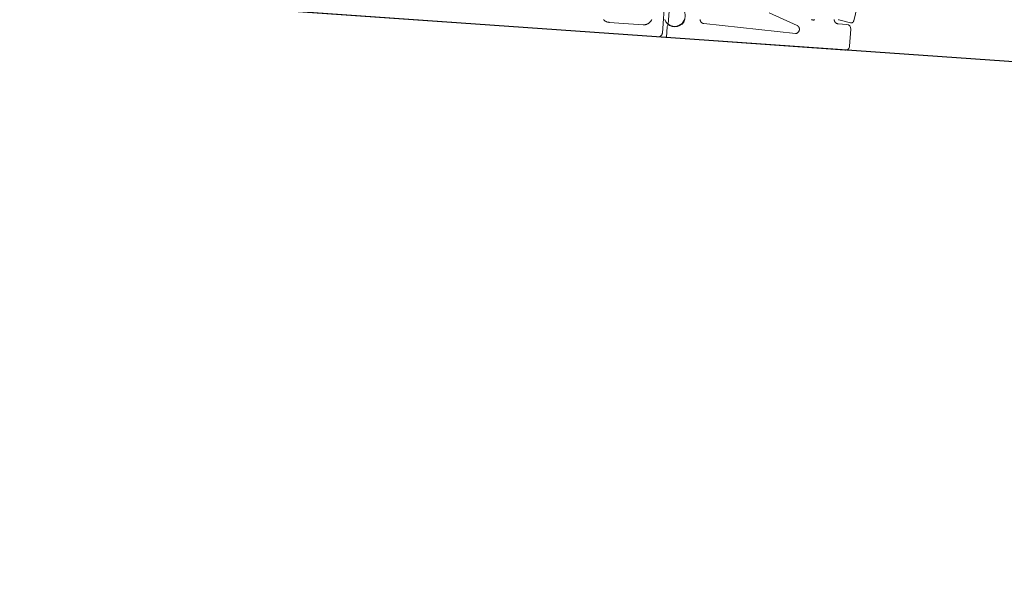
# Model space of a CAD drawing. Header units: metres. Extents: x 63115 to 703450, y -261936 to -53969.
# Tile 62 of 256: x 161131 to 161246, y -144142 to -144077. Entities that reach past the tile are written whole.
import ezdxf

# ---------------------------------------------------------------- set-up
doc = ezdxf.new("R2010")
doc.units = ezdxf.units.M
doc.layers.add('_01Hulplijnen', color=6, linetype='Continuous', plot=False)
for name, color, linetype in [('_02Binnenwanden', 2, 'Continuous'), ('_03-PROJECTION', 1, 'Continuous'), ('LAYER98', 7, 'Continuous')]:
    doc.layers.add(name, color=color, linetype=linetype)

# ---------------------------------------------------------------- blocks, each defined once
blk = doc.blocks.new('ruit_950x8')
at = {"layer": '_01Hulplijnen'}
blk.add_lwpolyline([(0, 0), (950, 0), (950, 8), (0, 8)], close=True, dxfattribs=at)
blk = doc.blocks.new('schuco ruit')
at = {"layer": 'LAYER98', "color": 7, "linetype": 'Continuous', "lineweight": 9}
for points in [[(874.55, -1.35), (873.97, 2.2)], [(876.33, -1.32), (876.31, -1.33), (876.3, -1.33)], [(879.51, -1.54), (879.48, -1.55), (879.45, -1.56), (879.43, -1.56), (879.4, -1.57), (879.37, -1.57), (879.34, -1.57), (879.32, -1.57), (879.29, -1.57), (879.26, -1.57), (879.23, -1.56), (879.21, -1.56), (879.18, -1.55), (879.16, -1.54), (879.13, -1.53), (879.11, -1.52)], [(881.12, -2.34), (884.51, -1.1)], [(894.3, -2.57), (894.41, -2.86), (894.6, -3.11), (894.84, -3.31), (895.12, -3.44), (895.43, -3.5), (895.74, -3.48), (896.04, -3.39), (896.31, -3.22), (896.31, -3.22), (896.52, -2.99), (896.67, -2.72)], [(896.05, -3.34), (895.99, -3.37), (895.93, -3.39), (895.86, -3.41), (895.8, -3.43), (895.73, -3.44), (895.66, -3.45), (895.6, -3.46), (895.53, -3.46), (895.46, -3.45), (895.4, -3.45), (895.33, -3.44), (895.26, -3.43), (895.2, -3.41), (895.13, -3.39), (895.07, -3.37), (895.01, -3.34), (894.95, -3.31), (894.89, -3.28), (894.83, -3.24), (894.78, -3.2), (894.73, -3.16), (894.68, -3.12), (894.63, -3.07), (894.59, -3.02), (894.54, -2.97), (894.51, -2.91), (894.47, -2.85), (894.44, -2.8), (894.41, -2.74), (894.38, -2.67), (894.36, -2.61), (894.34, -2.55)], [(896.83, -4.32), (896.83, -0.32)], [(874.9, -1.6), (874.89, -1.6), (874.87, -1.6), (874.86, -1.6), (874.84, -1.6), (874.82, -1.6), (874.81, -1.6), (874.79, -1.59), (874.77, -1.59), (874.76, -1.59), (874.74, -1.58), (874.73, -1.57), (874.71, -1.57), (874.7, -1.56), (874.68, -1.55), (874.67, -1.54), (874.66, -1.53), (874.64, -1.52), (874.63, -1.51), (874.62, -1.5), (874.61, -1.48), (874.6, -1.47), (874.59, -1.46), (874.58, -1.44), (874.58, -1.43), (874.57, -1.41), (874.57, -1.4), (874.56, -1.38), (874.56, -1.37), (874.55, -1.35)], [(876.3, -1.33), (874.9, -1.6)], [(876.33, -1.82), (875.33, -1.82)], [(876.83, -1.34), (876.83, -1.37), (876.83, -1.4), (876.82, -1.42), (876.82, -1.45), (876.81, -1.48), (876.8, -1.5), (876.79, -1.53), (876.78, -1.55), (876.76, -1.57), (876.75, -1.6), (876.73, -1.62), (876.72, -1.64), (876.7, -1.66), (876.68, -1.68), (876.66, -1.7), (876.64, -1.71), (876.61, -1.73), (876.59, -1.74), (876.57, -1.76), (876.54, -1.77), (876.52, -1.78), (876.49, -1.79), (876.47, -1.8), (876.44, -1.8), (876.42, -1.81), (876.39, -1.81), (876.36, -1.81), (876.33, -1.82)], [(896.23, -3.24), (896.23, -1.19)], [(874.83, -2.32), (874.83, -4.32)], [(881.25, -3.3), (881.23, -3.29), (881.2, -3.29), (881.17, -3.28), (881.15, -3.27), (881.12, -3.26), (881.1, -3.25), (881.08, -3.23), (881.05, -3.22), (881.03, -3.2), (881.01, -3.18), (880.99, -3.17), (880.97, -3.15), (880.95, -3.13), (880.94, -3.11), (880.92, -3.08), (880.9, -3.06), (880.89, -3.04), (880.88, -3.01), (880.87, -2.99), (880.86, -2.96), (880.85, -2.94), (880.84, -2.91), (880.84, -2.88), (880.83, -2.86), (880.83, -2.83), (880.83, -2.8), (880.83, -2.77), (880.83, -2.75), (880.84, -2.72), (880.84, -2.69), (880.85, -2.67), (880.86, -2.64), (880.87, -2.61), (880.88, -2.59), (880.89, -2.56), (880.9, -2.54), (880.92, -2.52), (880.93, -2.5), (880.95, -2.47), (880.97, -2.45), (880.99, -2.43), (881.01, -2.42), (881.03, -2.4), (881.05, -2.38), (881.07, -2.37), (881.1, -2.35), (881.12, -2.34)], [(892.06, -2.87), (881.25, -3.3)], [(892.53, -2.45), (892.53, -2.48), (892.52, -2.51), (892.51, -2.53), (892.5, -2.56), (892.49, -2.58), (892.48, -2.61), (892.47, -2.63), (892.45, -2.65), (892.44, -2.68), (892.42, -2.7), (892.4, -2.72), (892.38, -2.74), (892.36, -2.76), (892.34, -2.77), (892.32, -2.79), (892.29, -2.8), (892.27, -2.82), (892.24, -2.83), (892.22, -2.84), (892.19, -2.85), (892.17, -2.86), (892.14, -2.86), (892.11, -2.87), (892.09, -2.87), (892.06, -2.87)], [(898.19, -2.83), (898.21, -2.89), (898.23, -2.94), (898.25, -2.98), (898.28, -3.03), (898.31, -3.08), (898.34, -3.12), (898.37, -3.16), (898.41, -3.2), (898.45, -3.24), (898.49, -3.28), (898.53, -3.31), (898.57, -3.34), (898.62, -3.37), (898.67, -3.4), (898.71, -3.42), (898.76, -3.44), (898.82, -3.46), (898.87, -3.48), (898.92, -3.49), (898.97, -3.5), (899.03, -3.51), (899.08, -3.51), (899.13, -3.52)], [(903.13, -3.52), (903.19, -3.51), (903.24, -3.51), (903.3, -3.5), (903.35, -3.49), (903.4, -3.48), (903.45, -3.46), (903.5, -3.44), (903.55, -3.42), (903.6, -3.4), (903.65, -3.37), (903.7, -3.34), (903.74, -3.31), (903.78, -3.28), (903.82, -3.24)], [(896.33, -4.82), (896.33, -3.53)], [(897.33, -4.82), (897.31, -4.81), (897.28, -4.81), (897.25, -4.81), (897.23, -4.8), (897.2, -4.8), (897.17, -4.79), (897.15, -4.78), (897.12, -4.77), (897.1, -4.76), (897.08, -4.74), (897.05, -4.73), (897.03, -4.71), (897.01, -4.7), (896.99, -4.68), (896.97, -4.66), (896.95, -4.64), (896.94, -4.62), (896.92, -4.6), (896.91, -4.57), (896.89, -4.55), (896.88, -4.53), (896.87, -4.5), (896.86, -4.48), (896.85, -4.45), (896.85, -4.42), (896.84, -4.4), (896.84, -4.37), (896.83, -4.34), (896.83, -4.32)], [(899.13, -3.52), (903.13, -3.52)], [(875.33, -4.82), (896.33, -4.82)], [(972.33, -4.82), (897.33, -4.82)]]:
    blk.add_lwpolyline(points, dxfattribs=at)
for points in [[(896.23, -1.19, 1.883011), (896.23, -3.24)], [(875.33, -1.82, 0.414153), (874.83, -2.32)], [(896.33, -3.53, 0.546645), (896.05, -3.34)], [(874.83, -4.32, 0.414222), (875.33, -4.82)]]:
    blk.add_lwpolyline(points, format="xyb", dxfattribs=at)
blk = doc.blocks.new('pui_02')
at = {"layer": '_01Hulplijnen', "xscale": -1, "rotation": 356}
blk.add_blockref('ruit_950x8', (-0.56, -2882.91), dxfattribs=at)
at = {"layer": '_03-PROJECTION', "xscale": -1, "rotation": 355.9999999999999}
blk.add_blockref('schuco ruit', (1.58, -2878.23), dxfattribs=at)

msp = doc.modelspace()

# ---------------------------------------------------------------- block references
at = {"layer": '_02Binnenwanden'}
msp.add_blockref('pui_02', (162099.37, -141258.61), dxfattribs=at)

doc.saveas('drawing.dxf')
